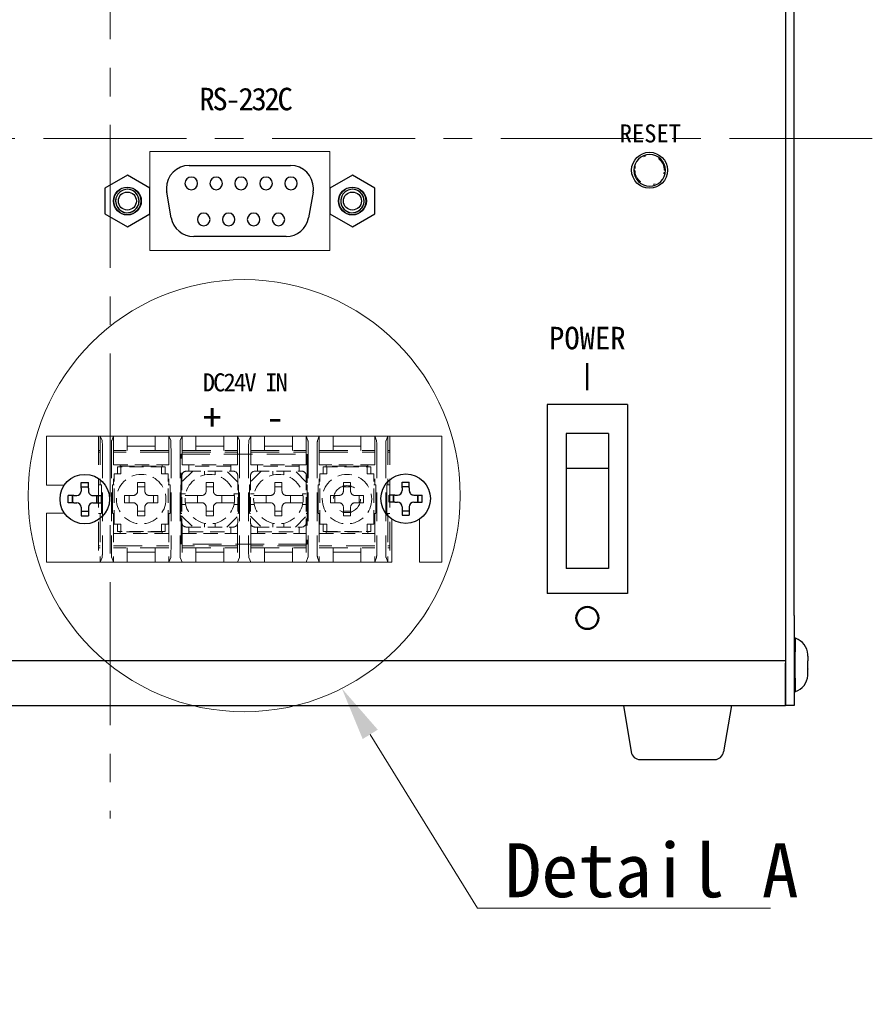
# Model space of a CAD drawing. Header units: millimetres. Extents: x -201 to 202, y 143 to 428.
# Tile 4 of 13: x -105 to -57, y 222 to 276. Entities that reach past the tile are written whole.
import ezdxf
from ezdxf import colors
from ezdxf.entities.mleader import LeaderData, LeaderLine
from ezdxf.math import Vec2, Vec3

# ---------------------------------------------------------------- set-up
doc = ezdxf.new("R2010")
doc.units = ezdxf.units.MM
doc.header["$LTSCALE"] = 0.25
for name, pattern in [('CENTER', [50.8, 31.75, -6.35, 6.35, -6.35]), ('DASHEDBIDOT', [12.4, 3, -3, 0.2, -3, 0.2, -3]), ('HIDDEN', [9.525, 6.35, -3.175])]:
    doc.linetypes.add(name, pattern=pattern)
doc.layers.add('AM_0 プロファイル（中）', color=7, linetype='Continuous')
for name, color, linetype, lineweight in [('CENTER', 1, 'CENTER', 9), ('DIMENSION', 6, 'Continuous', 9), ('DSB-7962CE', 7, 'Continuous', 20), ('EXT. HARNESS', 7, 'Continuous', 20), ('Layer000', 7, 'Continuous', 25), ('ML-40-3C-2P', 7, 'Continuous', 20), ('PANEL', 7, 'Continuous', 20), ('ROCKER SWICTH', 7, 'Continuous', 20), ('SILK', 7, 'Continuous', 15)]:
    doc.layers.add(name, color=color, linetype=linetype, lineweight=lineweight)
doc.styles.get("Standard").update_dxf_attribs({"font": 'arial.ttf'})
doc.styles.add('takachi1', font='msgothic.ttc', dxfattribs={"height": 2.5})
doc.styles.add('VS Standard', font='msgothic.ttc', dxfattribs={"height": 3})

msp = doc.modelspace()

# ---------------------------------------------------------------- linework, layer by layer
at = {"layer": 'AM_0 プロファイル（中）', "color": 3, "linetype": 'HIDDEN', "lineweight": 18}
for p, q in [((-100.1591, 253.3626), (-98.5541, 253.3626)), ((-100.1591, 253.3626), (-100.1591, 246.3626)), ((-100.0516, 253.3626), (-100.0516, 250.6626)), ((-99.9487, 253.1105), (-100.0516, 253.3626)), ((-99.4195, 253.1105), (-99.3166, 253.3626)), ((-99.3166, 253.3626), (-99.3166, 250.6626)), ((-98.5541, 252.5626), (-98.5541, 253.3626)), ((-97.0041, 253.3626), (-97.0041, 252.5626)), ((-97.0041, 253.3626), (-95.8741, 253.3626)), ((-96.2416, 253.3626), (-96.2416, 250.6626)), ((-96.1387, 253.1105), (-96.2416, 253.3626)), ((-94.7441, 253.3626), (-95.8741, 253.3626)), ((-95.6095, 253.1105), (-95.5066, 253.3626)), ((-95.5066, 253.3626), (-95.5066, 251.2407)), ((-94.7441, 253.3626), (-94.7441, 252.5626)), ((-93.1941, 252.5626), (-93.1941, 253.3626)), ((-92.0641, 253.3626), (-93.1941, 253.3626)), ((-92.4316, 253.3626), (-92.4316, 251.2407)), ((-92.3287, 253.1105), (-92.4316, 253.3626)), ((-90.9341, 253.3626), (-92.0641, 253.3626)), ((-91.7995, 253.1105), (-91.6966, 253.3626)), ((-91.6966, 253.3626), (-91.6966, 251.2407)), ((-90.9341, 253.3626), (-90.9341, 252.5626)), ((-89.3841, 252.5626), (-89.3841, 253.3626)), ((-88.2541, 253.3626), (-89.3841, 253.3626)), ((-88.6216, 253.3626), (-88.6216, 251.2407)), ((-88.5187, 253.1105), (-88.6216, 253.3626)), ((-87.1241, 253.3626), (-88.2541, 253.3626)), ((-87.9895, 253.1105), (-87.8866, 253.3626)), ((-87.8866, 253.3626), (-87.8866, 250.6626)), ((-87.1241, 253.3626), (-87.1241, 252.5626)), ((-85.5741, 252.5626), (-85.5741, 253.3626)), ((-83.9691, 253.3626), (-85.5741, 253.3626)), ((-84.8116, 253.3626), (-84.8116, 250.6626)), ((-84.7087, 253.1105), (-84.8116, 253.3626)), ((-84.1795, 253.1105), (-84.0766, 253.3626)), ((-84.0766, 253.3626), (-84.0766, 250.6626)), ((-83.9691, 253.3626), (-83.9691, 246.3626)), ((-97.0041, 252.8126), (-98.5541, 252.8126)), ((-94.7441, 252.8126), (-93.1941, 252.8126)), ((-90.9341, 252.8126), (-89.3841, 252.8126)), ((-87.1241, 252.8126), (-85.5741, 252.8126)), ((-100.0516, 252.5626), (-100.1591, 252.5626)), ((-100.0516, 252.4626), (-100.1591, 252.4626)), ((-99.9341, 252.6126), (-99.9341, 247.1126)), ((-99.4341, 252.6126), (-99.4341, 247.1126)), ((-96.2416, 252.5626), (-99.3166, 252.5626)), ((-96.2416, 252.4626), (-99.3166, 252.4626)), ((-96.1241, 252.6126), (-96.1241, 247.1126)), ((-95.6241, 252.6126), (-95.6241, 247.1126)), ((-95.5066, 252.5626), (-92.4316, 252.5626)), ((-95.5066, 252.4626), (-92.4316, 252.4626)), ((-92.3141, 252.6126), (-92.3141, 247.1126)), ((-91.8141, 252.6126), (-91.8141, 247.1126)), ((-91.6966, 252.5626), (-88.6216, 252.5626)), ((-91.6966, 252.4626), (-88.6216, 252.4626)), ((-88.5041, 252.6126), (-88.5041, 247.1126)), ((-88.0041, 252.6126), (-88.0041, 247.1126)), ((-87.8866, 252.5626), (-84.8116, 252.5626)), ((-87.8866, 252.4626), (-84.8116, 252.4626)), ((-84.6941, 252.6126), (-84.6941, 247.1126)), ((-84.1941, 252.6126), (-84.1941, 247.1126)), ((-84.0766, 252.5626), (-83.9691, 252.5626)), ((-84.0766, 252.4626), (-83.9691, 252.4626)), ((-100.1591, 250.6626), (-99.9891, 250.6626)), ((-99.9891, 250.6626), (-99.9891, 249.0626)), ((-99.2791, 250.6626), (-99.3791, 250.6626)), ((-99.3791, 250.6626), (-99.3791, 249.0626)), ((-96.2791, 250.6626), (-96.1791, 250.6626)), ((-96.1791, 250.6626), (-96.1791, 249.0626)), ((-95.5191, 250.6626), (-95.5691, 250.6626)), ((-95.5691, 250.6626), (-95.5691, 249.0626)), ((-92.4191, 250.6626), (-92.3691, 250.6626)), ((-92.3691, 250.6626), (-92.3691, 249.0626)), ((-91.7091, 250.6626), (-91.7591, 250.6626)), ((-91.7591, 250.6626), (-91.7591, 249.0626)), ((-88.6091, 250.6626), (-88.5591, 250.6626)), ((-88.5591, 250.6626), (-88.5591, 249.0626)), ((-87.8491, 250.6626), (-87.9491, 250.6626)), ((-87.9491, 250.6626), (-87.9491, 249.0626)), ((-84.8491, 250.6626), (-84.7491, 250.6626)), ((-84.7491, 250.6626), (-84.7491, 249.0626)), ((-83.9691, 250.6626), (-84.1391, 250.6626)), ((-84.1391, 250.6626), (-84.1391, 249.0626)), ((-99.9891, 249.0626), (-100.1591, 249.0626)), ((-100.0516, 249.0626), (-100.0516, 246.3626)), ((-99.3791, 249.0626), (-99.2791, 249.0626)), ((-99.3166, 249.0626), (-99.3166, 246.3626)), ((-96.1791, 249.0626), (-96.2791, 249.0626)), ((-96.2416, 249.0626), (-96.2416, 246.3626)), ((-95.5691, 249.0626), (-95.5191, 249.0626)), ((-92.3691, 249.0626), (-92.4191, 249.0626)), ((-91.7591, 249.0626), (-91.7091, 249.0626)), ((-88.5591, 249.0626), (-88.6091, 249.0626)), ((-87.9491, 249.0626), (-87.8491, 249.0626)), ((-87.8866, 249.0626), (-87.8866, 246.3626)), ((-84.7491, 249.0626), (-84.8491, 249.0626)), ((-84.8116, 249.0626), (-84.8116, 246.3626)), ((-84.1391, 249.0626), (-83.9691, 249.0626)), ((-84.0766, 249.0626), (-84.0766, 246.3626)), ((-95.5066, 248.4846), (-95.5066, 246.3626)), ((-92.4316, 248.4846), (-92.4316, 246.3626)), ((-91.6966, 248.4846), (-91.6966, 246.3626)), ((-88.6216, 248.4846), (-88.6216, 246.3626)), ((-100.0516, 247.2626), (-100.1591, 247.2626)), ((-99.3166, 247.2626), (-96.2416, 247.2626)), ((-92.4316, 247.2626), (-95.5066, 247.2626)), ((-88.6216, 247.2626), (-91.6966, 247.2626)), ((-84.8116, 247.2626), (-87.8866, 247.2626)), ((-84.0766, 247.2626), (-83.9691, 247.2626)), ((-100.1591, 247.1626), (-100.0516, 247.1626)), ((-96.2416, 247.1626), (-99.3166, 247.1626)), ((-98.5541, 247.1626), (-98.5541, 246.3626)), ((-97.0041, 246.9126), (-98.5541, 246.9126)), ((-97.0041, 246.3626), (-97.0041, 247.1626)), ((-95.5066, 247.1626), (-92.4316, 247.1626)), ((-94.7441, 246.3626), (-94.7441, 247.1626)), ((-94.7441, 246.9126), (-93.1941, 246.9126)), ((-93.1941, 247.1626), (-93.1941, 246.3626)), ((-91.6966, 247.1626), (-88.6216, 247.1626)), ((-90.9341, 246.3626), (-90.9341, 247.1626)), ((-90.9341, 246.9126), (-89.3841, 246.9126)), ((-89.3841, 247.1626), (-89.3841, 246.3626)), ((-87.8866, 247.1626), (-84.8116, 247.1626)), ((-87.1241, 246.3626), (-87.1241, 247.1626)), ((-87.1241, 246.9126), (-85.5741, 246.9126)), ((-85.5741, 247.1626), (-85.5741, 246.3626)), ((-83.9691, 247.1626), (-84.0766, 247.1626)), ((-98.5541, 246.3626), (-100.1591, 246.3626)), ((-99.9487, 246.6147), (-100.0516, 246.3626)), ((-99.4195, 246.6147), (-99.3166, 246.3626)), ((-95.8741, 246.3626), (-97.0041, 246.3626)), ((-96.1387, 246.6147), (-96.2416, 246.3626)), ((-95.8741, 246.3626), (-94.7441, 246.3626)), ((-95.6095, 246.6147), (-95.5066, 246.3626)), ((-93.1941, 246.3626), (-92.0641, 246.3626)), ((-92.3287, 246.6147), (-92.4316, 246.3626)), ((-92.0641, 246.3626), (-90.9341, 246.3626)), ((-91.7995, 246.6147), (-91.6966, 246.3626)), ((-89.3841, 246.3626), (-88.2541, 246.3626)), ((-88.5187, 246.6147), (-88.6216, 246.3626)), ((-88.2541, 246.3626), (-87.1241, 246.3626)), ((-87.9895, 246.6147), (-87.8866, 246.3626)), ((-85.5741, 246.3626), (-83.9691, 246.3626)), ((-84.7087, 246.6147), (-84.8116, 246.3626)), ((-84.1795, 246.6147), (-84.0766, 246.3626))]:
    msp.add_line(p, q, dxfattribs=at)
at = {"layer": 'AM_0 プロファイル（中）', "color": 3, "linetype": 'HIDDEN', "lineweight": 18, "ltscale": 0.5}
for p, q in [((-99.3166, 251.7751), (-96.2416, 251.7751)), ((-96.4541, 251.6626), (-99.1041, 251.6626)), ((-99.1041, 251.2626), (-99.1041, 251.6626)), ((-98.9416, 251.7751), (-98.9416, 251.6596)), ((-98.9416, 251.6876), (-96.6166, 251.6876)), ((-98.9041, 251.2626), (-98.9041, 251.6626)), ((-96.6541, 251.2626), (-96.6541, 251.6626)), ((-96.6166, 251.6664), (-96.6166, 251.7751)), ((-96.4541, 251.2626), (-96.4541, 251.6626)), ((-92.4316, 251.7751), (-95.5066, 251.7751)), ((-95.1316, 251.4091), (-95.1316, 251.7751)), ((-92.8066, 251.6876), (-95.1316, 251.6876)), ((-92.8066, 251.7751), (-92.8066, 251.4123)), ((-88.6216, 251.7751), (-91.6966, 251.7751)), ((-91.3216, 251.4091), (-91.3216, 251.7751)), ((-88.9966, 251.6876), (-91.3216, 251.6876)), ((-88.9966, 251.7751), (-88.9966, 251.4123)), ((-84.8116, 251.7751), (-87.8866, 251.7751)), ((-87.6741, 251.6626), (-85.0241, 251.6626)), ((-87.6741, 251.2626), (-87.6741, 251.6626)), ((-87.5116, 251.6664), (-87.5116, 251.7751)), ((-85.1866, 251.6876), (-87.5116, 251.6876)), ((-87.4741, 251.2626), (-87.4741, 251.6626)), ((-85.2241, 251.2626), (-85.2241, 251.6626)), ((-85.1866, 251.7751), (-85.1866, 251.6596)), ((-85.0241, 251.2626), (-85.0241, 251.6626)), ((-99.2791, 248.4626), (-99.2791, 251.2626)), ((-98.9041, 251.2626), (-99.2791, 251.2626)), ((-96.2791, 251.2626), (-96.6541, 251.2626)), ((-96.2791, 248.4626), (-96.2791, 251.2626)), ((-94.9191, 251.4126), (-95.5191, 250.8126)), ((-95.5191, 251.1626), (-95.5191, 248.5626)), ((-95.2691, 251.4126), (-92.6691, 251.4126)), ((-94.2691, 251.4126), (-94.2691, 251.2045)), ((-93.6691, 251.4126), (-93.6691, 251.2045)), ((-92.4191, 250.8126), (-93.0191, 251.4126)), ((-92.4191, 251.1626), (-92.4191, 248.5626)), ((-91.1091, 251.4126), (-91.7091, 250.8126)), ((-91.7091, 251.1626), (-91.7091, 248.5626)), ((-91.4591, 251.4126), (-88.8591, 251.4126)), ((-90.4591, 251.4126), (-90.4591, 251.2045)), ((-89.8591, 251.4126), (-89.8591, 251.2045)), ((-88.6091, 250.8126), (-89.2091, 251.4126)), ((-88.6091, 251.1626), (-88.6091, 248.5626)), ((-87.8491, 248.4626), (-87.8491, 251.2626)), ((-87.8491, 251.2626), (-87.4741, 251.2626)), ((-85.2241, 251.2626), (-84.8491, 251.2626)), ((-84.8491, 248.4626), (-84.8491, 251.2626)), ((-97.9791, 250.4626), (-97.9791, 250.7876)), ((-97.9791, 250.7876), (-97.5791, 250.7876)), ((-97.9791, 250.5376), (-97.5791, 250.5376)), ((-97.5791, 250.4626), (-97.5791, 250.7876)), ((-94.1691, 250.4626), (-94.1691, 250.7876)), ((-94.1691, 250.7876), (-93.7691, 250.7876)), ((-94.1691, 250.5376), (-93.7691, 250.5376)), ((-93.7691, 250.4626), (-93.7691, 250.7876)), ((-90.3591, 250.4626), (-90.3591, 250.7876)), ((-90.3591, 250.7876), (-89.9591, 250.7876)), ((-90.3591, 250.5376), (-89.9591, 250.5376)), ((-89.9591, 250.4626), (-89.9591, 250.7876)), ((-86.5491, 250.4626), (-86.5491, 250.7876)), ((-86.5491, 250.7876), (-86.1491, 250.7876)), ((-86.5491, 250.5376), (-86.1491, 250.5376)), ((-86.1491, 250.4626), (-86.1491, 250.7876)), ((-98.3791, 250.0626), (-98.7041, 250.0626)), ((-98.7041, 249.6626), (-98.7041, 250.0626)), ((-98.4541, 250.0626), (-98.4541, 249.6626)), ((-98.4541, 249.6626), (-98.4541, 250.0626)), ((-98.3791, 250.0626), (-98.2291, 250.0626)), ((-98.3791, 250.0626), (-98.2291, 250.0626)), ((-97.9791, 250.4626), (-97.9791, 250.3126)), ((-97.5791, 250.4626), (-97.5791, 250.3126)), ((-97.3291, 250.0626), (-97.1791, 250.0626)), ((-97.3291, 250.0626), (-97.1791, 250.0626)), ((-97.1791, 250.0626), (-96.8541, 250.0626)), ((-97.1041, 250.0626), (-97.1041, 249.6626)), ((-97.1041, 249.6626), (-97.1041, 250.0626)), ((-96.8541, 249.6626), (-96.8541, 250.0626)), ((-95.5191, 250.1626), (-95.311, 250.1626)), ((-94.5691, 250.0626), (-95.3295, 250.0626)), ((-94.6441, 250.0626), (-94.6441, 249.6626)), ((-94.5691, 250.0626), (-94.4191, 250.0626)), ((-94.1691, 250.4626), (-94.1691, 250.3126)), ((-93.7691, 250.4626), (-93.7691, 250.3126)), ((-93.5191, 250.0626), (-93.3691, 250.0626)), ((-93.3691, 250.0626), (-92.6087, 250.0626)), ((-93.2941, 250.0626), (-93.2941, 249.6626)), ((-92.4191, 250.1626), (-92.6272, 250.1626)), ((-91.7091, 250.1626), (-91.501, 250.1626)), ((-90.7591, 250.0626), (-91.5195, 250.0626)), ((-90.8341, 250.0626), (-90.8341, 249.6626)), ((-90.7591, 250.0626), (-90.6091, 250.0626)), ((-90.3591, 250.4626), (-90.3591, 250.3126)), ((-89.9591, 250.4626), (-89.9591, 250.3126)), ((-89.7091, 250.0626), (-89.5591, 250.0626)), ((-89.5591, 250.0626), (-88.7987, 250.0626)), ((-89.4841, 250.0626), (-89.4841, 249.6626)), ((-88.6091, 250.1626), (-88.8172, 250.1626)), ((-86.9491, 250.0626), (-87.2741, 250.0626)), ((-87.2741, 249.6626), (-87.2741, 250.0626)), ((-87.0241, 250.0626), (-87.0241, 249.6626)), ((-87.0241, 249.6626), (-87.0241, 250.0626)), ((-86.9491, 250.0626), (-86.7991, 250.0626)), ((-86.9491, 250.0626), (-86.7991, 250.0626)), ((-86.5491, 250.4626), (-86.5491, 250.3126)), ((-86.1491, 250.4626), (-86.1491, 250.3126)), ((-85.8991, 250.0626), (-85.7491, 250.0626)), ((-85.8991, 250.0626), (-85.7491, 250.0626)), ((-85.7491, 250.0626), (-85.4241, 250.0626)), ((-85.6741, 250.0626), (-85.6741, 249.6626)), ((-85.6741, 249.6626), (-85.6741, 250.0626)), ((-85.4241, 249.6626), (-85.4241, 250.0626)), ((-98.3791, 249.6626), (-98.7041, 249.6626)), ((-98.3791, 249.6626), (-98.2291, 249.6626)), ((-98.3791, 249.6626), (-98.2291, 249.6626)), ((-97.9791, 249.4126), (-97.9791, 249.2626)), ((-97.5791, 249.4126), (-97.5791, 249.2626)), ((-97.3291, 249.6626), (-97.1791, 249.6626)), ((-97.3291, 249.6626), (-97.1791, 249.6626)), ((-97.1791, 249.6626), (-96.8541, 249.6626)), ((-95.5191, 249.5626), (-95.311, 249.5626)), ((-94.5691, 249.6626), (-95.3295, 249.6626)), ((-94.5691, 249.6626), (-94.4191, 249.6626)), ((-94.1691, 249.4126), (-94.1691, 249.2626)), ((-93.7691, 249.4126), (-93.7691, 249.2626)), ((-93.5191, 249.6626), (-93.3691, 249.6626)), ((-93.3691, 249.6626), (-92.6087, 249.6626)), ((-92.4191, 249.5626), (-92.6272, 249.5626)), ((-91.7091, 249.5626), (-91.501, 249.5626)), ((-90.7591, 249.6626), (-91.5195, 249.6626)), ((-90.7591, 249.6626), (-90.6091, 249.6626)), ((-90.3591, 249.4126), (-90.3591, 249.2626)), ((-89.9591, 249.4126), (-89.9591, 249.2626)), ((-89.7091, 249.6626), (-89.5591, 249.6626)), ((-89.5591, 249.6626), (-88.7987, 249.6626)), ((-88.6091, 249.5626), (-88.8172, 249.5626)), ((-86.9491, 249.6626), (-87.2741, 249.6626)), ((-86.9491, 249.6626), (-86.7991, 249.6626)), ((-86.9491, 249.6626), (-86.7991, 249.6626)), ((-86.5491, 249.4126), (-86.5491, 249.2626)), ((-86.1491, 249.4126), (-86.1491, 249.2626)), ((-85.8991, 249.6626), (-85.7491, 249.6626)), ((-85.8991, 249.6626), (-85.7491, 249.6626)), ((-85.7491, 249.6626), (-85.4241, 249.6626)), ((-97.9791, 249.2626), (-97.9791, 248.9376)), ((-97.9791, 249.1876), (-97.5791, 249.1876)), ((-97.9791, 248.9376), (-97.5791, 248.9376)), ((-97.5791, 249.2626), (-97.5791, 248.9376)), ((-95.5191, 248.9126), (-94.9191, 248.3126)), ((-94.1691, 249.2626), (-94.1691, 248.9376)), ((-94.1691, 249.1876), (-93.7691, 249.1876)), ((-94.1691, 248.9376), (-93.7691, 248.9376)), ((-93.7691, 249.2626), (-93.7691, 248.9376)), ((-93.0191, 248.3126), (-92.4191, 248.9126)), ((-91.7091, 248.9126), (-91.1091, 248.3126)), ((-90.3591, 249.2626), (-90.3591, 248.9376)), ((-90.3591, 249.1876), (-89.9591, 249.1876)), ((-90.3591, 248.9376), (-89.9591, 248.9376)), ((-89.9591, 249.2626), (-89.9591, 248.9376)), ((-89.2091, 248.3126), (-88.6091, 248.9126)), ((-86.5491, 249.2626), (-86.5491, 248.9376)), ((-86.5491, 249.1876), (-86.1491, 249.1876)), ((-86.5491, 248.9376), (-86.1491, 248.9376)), ((-86.1491, 249.2626), (-86.1491, 248.9376)), ((-98.9041, 248.4626), (-99.2791, 248.4626)), ((-99.1041, 248.0626), (-99.1041, 248.4626)), ((-98.9041, 248.0626), (-98.9041, 248.4626)), ((-96.2791, 248.4626), (-96.6541, 248.4626)), ((-96.6541, 248.0626), (-96.6541, 248.4626)), ((-96.4541, 248.0626), (-96.4541, 248.4626)), ((-95.2691, 248.3126), (-92.6691, 248.3126)), ((-95.1316, 247.9501), (-95.1316, 248.3121)), ((-94.2691, 248.3126), (-94.2691, 248.5208)), ((-93.6691, 248.3126), (-93.6691, 248.5208)), ((-92.8066, 248.3121), (-92.8066, 247.9501)), ((-91.4591, 248.3126), (-88.8591, 248.3126)), ((-91.3216, 247.9501), (-91.3216, 248.3121)), ((-90.4591, 248.3126), (-90.4591, 248.5208)), ((-89.8591, 248.3126), (-89.8591, 248.5208)), ((-88.9966, 248.3121), (-88.9966, 247.9501)), ((-87.8491, 248.4626), (-87.4741, 248.4626)), ((-87.6741, 248.0626), (-87.6741, 248.4626)), ((-87.4741, 248.0626), (-87.4741, 248.4626)), ((-85.2241, 248.0626), (-85.2241, 248.4626)), ((-85.2241, 248.4626), (-84.8491, 248.4626)), ((-85.0241, 248.0626), (-85.0241, 248.4626)), ((-96.2416, 247.9501), (-99.3166, 247.9501)), ((-96.4541, 248.0626), (-99.1041, 248.0626)), ((-98.9416, 248.0607), (-98.9416, 247.9501)), ((-96.6166, 248.0376), (-98.9416, 248.0376)), ((-96.6166, 247.9501), (-96.6166, 248.0568)), ((-95.5066, 247.9501), (-92.4316, 247.9501)), ((-95.1316, 248.0376), (-92.8066, 248.0376)), ((-91.6966, 247.9501), (-88.6216, 247.9501)), ((-91.3216, 248.0376), (-88.9966, 248.0376)), ((-87.8866, 247.9501), (-84.8116, 247.9501)), ((-87.6741, 248.0626), (-85.0241, 248.0626)), ((-87.5116, 247.9501), (-87.5116, 248.0568)), ((-87.5116, 248.0376), (-85.1866, 248.0376)), ((-85.1866, 248.0607), (-85.1866, 247.9501))]:
    msp.add_line(p, q, dxfattribs=at)
at = {"layer": 'AM_0 プロファイル（中）', "ltscale": 0.5}
for p, q in [((-101.1141, 250.4626), (-101.1141, 250.7876)), ((-101.1141, 250.7876), (-100.7141, 250.7876)), ((-101.1141, 250.5376), (-100.7141, 250.5376)), ((-100.7141, 250.4626), (-100.7141, 250.7876)), ((-83.2891, 250.4876), (-83.2891, 250.8126)), ((-83.2891, 250.8126), (-82.8891, 250.8126)), ((-83.2891, 250.5626), (-82.8891, 250.5626)), ((-83.2891, 250.4876), (-83.2891, 250.3376)), ((-82.8891, 250.4876), (-82.8891, 250.8126)), ((-82.8891, 250.4876), (-82.8891, 250.3376)), ((-101.5141, 250.0626), (-101.8391, 250.0626)), ((-101.8391, 249.6626), (-101.8391, 250.0626)), ((-101.5891, 250.0626), (-101.5891, 249.6626)), ((-101.5891, 249.6626), (-101.5891, 250.0626)), ((-101.5141, 250.0626), (-101.3641, 250.0626)), ((-101.5141, 250.0626), (-101.3641, 250.0626)), ((-101.1141, 250.4626), (-101.1141, 250.3126)), ((-100.7141, 250.4626), (-100.7141, 250.3126)), ((-100.4641, 250.0626), (-100.3141, 250.0626)), ((-100.4641, 250.0626), (-100.3141, 250.0626)), ((-100.3141, 250.0626), (-99.9891, 250.0626)), ((-100.2391, 250.0626), (-100.2391, 249.6626)), ((-100.2391, 249.6626), (-100.2391, 250.0626)), ((-99.9891, 249.6626), (-99.9891, 250.0626)), ((-83.6891, 250.0876), (-84.0141, 250.0876)), ((-84.0141, 249.6876), (-84.0141, 250.0876)), ((-83.7641, 250.0876), (-83.7641, 249.6876)), ((-83.7641, 249.6876), (-83.7641, 250.0876)), ((-83.6891, 250.0876), (-83.5391, 250.0876)), ((-83.6891, 250.0876), (-83.5391, 250.0876)), ((-82.6391, 250.0876), (-82.4891, 250.0876)), ((-82.6391, 250.0876), (-82.4891, 250.0876)), ((-82.4891, 250.0876), (-82.1641, 250.0876)), ((-82.4141, 250.0876), (-82.4141, 249.6876)), ((-82.4141, 249.6876), (-82.4141, 250.0876)), ((-82.1641, 249.6876), (-82.1641, 250.0876)), ((-101.5141, 249.6626), (-101.8391, 249.6626)), ((-101.5141, 249.6626), (-101.3641, 249.6626)), ((-101.5141, 249.6626), (-101.3641, 249.6626)), ((-101.1141, 249.4126), (-101.1141, 249.2626)), ((-100.7141, 249.4126), (-100.7141, 249.2626)), ((-100.4641, 249.6626), (-100.3141, 249.6626)), ((-100.4641, 249.6626), (-100.3141, 249.6626)), ((-100.3141, 249.6626), (-99.9891, 249.6626)), ((-83.6891, 249.6876), (-84.0141, 249.6876)), ((-83.6891, 249.6876), (-83.5391, 249.6876)), ((-83.6891, 249.6876), (-83.5391, 249.6876)), ((-83.2891, 249.4376), (-83.2891, 249.2876)), ((-82.8891, 249.4376), (-82.8891, 249.2876)), ((-82.6391, 249.6876), (-82.4891, 249.6876)), ((-82.6391, 249.6876), (-82.4891, 249.6876)), ((-82.4891, 249.6876), (-82.1641, 249.6876)), ((-101.1141, 249.2626), (-101.1141, 248.9376)), ((-101.1141, 249.1876), (-100.7141, 249.1876)), ((-101.1141, 248.9376), (-100.7141, 248.9376)), ((-100.7141, 249.2626), (-100.7141, 248.9376)), ((-83.2891, 249.2876), (-83.2891, 248.9626)), ((-83.2891, 249.2126), (-82.8891, 249.2126)), ((-83.2891, 248.9626), (-82.8891, 248.9626)), ((-82.8891, 249.2876), (-82.8891, 248.9626))]:
    msp.add_line(p, q, dxfattribs=at)
for centre in [(-100.9141, 249.8626), (-83.0891, 249.8876)]:
    msp.add_circle(centre, 1.375, dxfattribs=at)
at = {"layer": 'AM_0 プロファイル（中）', "color": 3, "linetype": 'HIDDEN', "lineweight": 18, "ltscale": 0.5}
for centre in [(-97.7791, 249.8626), (-93.9691, 249.8626), (-90.1591, 249.8626), (-86.3491, 249.8626)]:
    msp.add_circle(centre, 1.375, dxfattribs=at)
for centre, start, end in [((-95.2691, 251.1626), 89.99998, 179.99996), ((-92.6691, 251.1626), 0, 89.99998), ((-91.4591, 251.1626), 89.99998, 179.99996), ((-88.8591, 251.1626), 0, 89.99998), ((-98.2291, 250.3126), 270.00002, 0), ((-97.3291, 250.3126), 179.99996, 270), ((-94.4191, 250.3126), 270.00002, 0), ((-93.5191, 250.3126), 179.99996, 270), ((-90.6091, 250.3126), 270.00002, 0), ((-89.7091, 250.3126), 179.99996, 270), ((-86.7991, 250.3126), 270.00002, 0), ((-85.8991, 250.3126), 179.99996, 270), ((-98.2291, 249.4126), 0, 89.99998), ((-97.3291, 249.4126), 89.99998, 179.99996), ((-94.4191, 249.4126), 0, 89.99998), ((-93.5191, 249.4126), 89.99998, 179.99996), ((-90.6091, 249.4126), 0, 89.99998), ((-89.7091, 249.4126), 89.99998, 179.99996), ((-86.7991, 249.4126), 0, 89.99998), ((-85.8991, 249.4126), 89.99998, 179.99996), ((-95.2691, 248.5626), 179.99996, 270), ((-92.6691, 248.5626), 270.00002, 0), ((-91.4591, 248.5626), 179.99996, 270), ((-88.8591, 248.5626), 270.00002, 0)]:
    msp.add_arc(centre, 0.25, start, end, dxfattribs=at)
at = {"layer": 'AM_0 プロファイル（中）', "ltscale": 0.5}
for centre, start, end in [((-101.3641, 250.3126), 270.00002, 0), ((-100.4641, 250.3126), 179.99996, 270), ((-83.5391, 250.3376), 270.00002, 0), ((-82.6391, 250.3376), 179.99996, 270), ((-101.3641, 249.4126), 0, 89.99998), ((-100.4641, 249.4126), 89.99998, 179.99996), ((-83.5391, 249.4376), 0, 89.99998), ((-82.6391, 249.4376), 89.99998, 179.99996)]:
    msp.add_arc(centre, 0.25, start, end, dxfattribs=at)
at = {"layer": 'AM_0 プロファイル（中）', "color": 3, "linetype": 'HIDDEN', "lineweight": 18, "extrusion": (0, 0, -1)}
for centre, major_axis in [((-99.9502, 252.6126), (0, -0.5)), ((-96.1402, 252.6126), (0, -0.5)), ((-92.3302, 252.6126), (0, -0.5)), ((-88.5202, 252.6126), (0, -0.5)), ((-84.7102, 252.6126), (0, -0.5)), ((-99.418, 247.1126), (0, 0.5)), ((-95.608, 247.1126), (0, 0.5)), ((-91.798, 247.1126), (0, 0.5)), ((-87.988, 247.1126), (0, 0.5)), ((-84.178, 247.1126), (0, 0.5))]:
    msp.add_ellipse(centre, major_axis=major_axis, ratio=0.0321918, start_param=3.2335323, end_param=4.712389, dxfattribs=at)
at = {"layer": 'AM_0 プロファイル（中）', "color": 3, "linetype": 'HIDDEN', "lineweight": 18}
for centre, major_axis in [((-99.418, 252.6126), (0, -0.5)), ((-95.608, 252.6126), (0, -0.5)), ((-91.798, 252.6126), (0, -0.5)), ((-87.988, 252.6126), (0, -0.5)), ((-84.178, 252.6126), (0, -0.5)), ((-99.9502, 247.1126), (0, 0.5)), ((-96.1402, 247.1126), (0, 0.5)), ((-92.3302, 247.1126), (0, 0.5)), ((-88.5202, 247.1126), (0, 0.5)), ((-84.7102, 247.1126), (0, 0.5))]:
    msp.add_ellipse(centre, major_axis=major_axis, ratio=0.0321918, start_param=3.2335323, end_param=4.712389, dxfattribs=at)
at = {"layer": 'CENTER'}
for p, q in [((-99.4991, 308.7462), (-99.4991, 232.1165)), ((-57.1702, 269.9006), (-142.0682, 269.9006))]:
    msp.add_line(p, q, dxfattribs=at)
at = {"layer": 'DIMENSION'}
msp.add_circle((-92.0585, 250.0535), 12, dxfattribs=at)
at = {"layer": 'DSB-7962CE', "linetype": 'Continuous', "lineweight": 25, "elevation": 0}
for points in [[(-97.2991, 267.1419), (-98.5491, 267.8636), (-99.7991, 267.1419), (-99.7991, 265.6986), (-98.5491, 264.9769), (-97.2991, 265.6986)], [(-84.7991, 267.142), (-86.0491, 267.8636), (-87.2991, 267.142), (-87.2991, 265.6986), (-86.0491, 264.9769), (-84.7991, 265.6986)]]:
    msp.add_lwpolyline(points, close=True, dxfattribs=at)
at = {"layer": 'DSB-7962CE', "linetype": 'Continuous', "lineweight": 25}
for centre in [(-98.5491, 266.4202), (-86.0491, 266.4203)]:
    msp.add_circle(centre, 0.5, dxfattribs=at)
for centre in [(-98.5491, 266.4202), (-86.0491, 266.4203)]:
    msp.add_arc(centre, 0.65, 171.52886, 90, dxfattribs=at)
at = {"layer": 'EXT. HARNESS', "linetype": 'Continuous', "lineweight": 25}
for centre in [(-98.5491, 266.4202), (-86.0491, 266.4203)]:
    msp.add_circle(centre, 0.775, dxfattribs=at)
at = {"layer": 'Layer000', "linetype": 'Continuous', "lineweight": 25}
for p, q in [((-61.9991, 299.9006), (-61.9991, 239.9006)), ((-61.5041, 243.4006), (-61.5041, 296.4006)), ((-95.1116, 268.3953), (-89.4816, 268.3953)), ((-96.1137, 265.4947), (-96.3623, 266.9047)), ((-88.2309, 266.9047), (-88.4795, 265.4947)), ((-89.7302, 264.4453), (-94.863, 264.4453)), ((-61.5041, 243.4006), (-61.5041, 239.9006)), ((-60.7551, 241.2278), (-60.7554, 241.2323)), ((-136.9991, 240.9006), (-61.9991, 240.9006)), ((-61.9991, 239.9006), (-61.9991, 240.7506)), ((-60.7579, 240.8685), (-60.7586, 240.877)), ((-60.7541, 241.1324), (-60.7541, 240.8736)), ((-60.758, 240.4288), (-60.7587, 240.4201)), ((-60.7541, 240.1688), (-60.7541, 240.4236)), ((-61.9991, 239.9006), (-61.9991, 238.4006)), ((-61.9991, 238.4006), (-61.9991, 239.9006)), ((-61.5041, 239.9006), (-61.5041, 238.4006)), ((-60.7556, 240.0645), (-60.7554, 240.069)), ((-136.9991, 238.4006), (-61.9991, 238.4006)), ((-70.9991, 238.4006), (-70.5687, 235.8184)), ((-64.9991, 238.4006), (-65.4295, 235.8184)), ((-61.5041, 238.4006), (-61.9991, 238.4006)), ((-70.0755, 235.4006), (-66.5511, 235.4006)), ((-66.5511, 235.4006), (-65.9227, 235.4006))]:
    msp.add_line(p, q, dxfattribs=at)
at = {"layer": 'Layer000', "linetype": 'DASHEDBIDOT', "lineweight": 18}
for p, q in [((-70.3535, 268.127), (-70.417, 268.127)), ((-68.6644, 268.127), (-68.7279, 268.127)), ((-61.4541, 240.6506), (-61.4541, 242.1337)), ((-61.4383, 242.1312), (-61.4383, 240.6506)), ((-60.7585, 241.2323), (-60.7552, 241.2282)), ((-61.4541, 240.6506), (-61.5041, 240.6506)), ((-61.4383, 240.6506), (-61.4541, 240.6506)), ((-61.4541, 240.6506), (-61.4541, 239.1674)), ((-61.4383, 239.17), (-61.4383, 240.6506))]:
    msp.add_line(p, q, dxfattribs=at)
at = {"layer": 'Layer000', "linetype": 'Continuous', "lineweight": 25}
msp.add_circle((-69.5407, 268.127), 1, dxfattribs=at)
for centre, radius, start, end in [((-69.5407, 268.127), 0.8763, 0, 180), ((-95.1116, 267.1253), 1.27, 90, 180), ((-89.4816, 267.1253), 1.27, 0, 90), ((-69.5407, 268.127), 0.8763, 180, 0), ((-95.0002, 267.3953), 0.35, 0, 180), ((-93.6152, 267.3953), 0.35, 0, 180), ((-92.2302, 267.3953), 0.35, 0, 180), ((-90.8452, 267.3953), 0.35, 0, 180), ((-89.4602, 267.3953), 0.35, 0, 180), ((-98.5491, 266.4203), 0.65, 357.62886, 177.62886), ((-95.1116, 267.1253), 1.27, 180, 190), ((-95.0002, 267.3953), 0.35, 180, 0), ((-93.6152, 267.3953), 0.35, 180, 0), ((-92.2302, 267.3953), 0.35, 180, 0), ((-90.8452, 267.3953), 0.35, 180, 0), ((-89.4602, 267.3953), 0.35, 180, 0), ((-89.4816, 267.1253), 1.27, 350, 0), ((-86.0491, 266.4203), 0.65, 357.62886, 177.62886), ((-86.0491, 266.4203), 0.65, 357.62886, 177.62886), ((-98.5491, 266.4203), 0.65, 177.62886, 357.62886), ((-86.0491, 266.4203), 0.65, 177.62886, 357.62886), ((-86.0491, 266.4203), 0.65, 177.62886, 357.62886), ((-94.863, 265.7153), 1.27, 190, 270), ((-94.3077, 265.3953), 0.35, 0, 180), ((-94.3077, 265.3953), 0.35, 180, 0), ((-92.9227, 265.3953), 0.35, 0, 180), ((-92.9227, 265.3953), 0.35, 180, 0), ((-91.5377, 265.3953), 0.35, 0, 180), ((-91.5377, 265.3953), 0.35, 180, 0), ((-90.1527, 265.3953), 0.35, 0, 180), ((-90.1527, 265.3953), 0.35, 180, 0), ((-89.7302, 265.7153), 1.27, 270, 350), ((-61.4541, 242.0837), 0.05, 90, 180.10402), ((-61.4541, 242.0837), 0.05, 71.58879, 90), ((-61.7541, 241.1823), 1, 2.90697, 71.59156), ((-61.8924, 241.1328), 1.1383, 359.97672, 5.0117), ((-68.8633, 240.651), 8.1083, 358.43025, 1.53675), ((-60.8541, 240.8736), 0.1, 356.90543, 0), ((-61.8912, 240.1683), 1.1371, 354.77491, 0.02494), ((-60.8541, 240.4236), 0.1, 0, 3.11837), ((-61.7541, 240.1188), 1, 288.4101, 356.84282), ((-61.4541, 239.2174), 0.05, 180, 270), ((-61.4541, 239.2174), 0.05, 270, 288.43854), ((-70.0755, 235.9006), 0.5, 189.47423, 270.00558), ((-65.9227, 235.9006), 0.5, 270.00009, 350.53405)]:
    msp.add_arc(centre, radius, start, end, dxfattribs=at)
at = {"layer": 'Layer000', "linetype": 'DASHEDBIDOT', "lineweight": 18}
for centre, radius, start, end in [((-69.5407, 268.127), 0.8128, 0, 180), ((-69.5407, 268.127), 0.8128, 180, 0), ((-66.7432, 240.6253), 5.988, 358.03569, 0.2415), ((-66.827, 240.675), 6.0718, 359.76968, 1.90691), ((-60.759, 240.8718), 0.0052, 19.87016, 85.35424), ((-60.7592, 240.4254), 0.00537, 274.55153, 340.13358)]:
    msp.add_arc(centre, radius, start, end, dxfattribs=at)
at = {"layer": 'ML-40-3C-2P'}
for p, q in [((-103.0391, 250.6376), (-102.0499, 250.6376)), ((-103.0391, 249.0876), (-102.0499, 249.0876)), ((-83.8641, 246.3626), (-83.8641, 248.7518)), ((-82.3141, 246.3626), (-82.3141, 248.7518)), ((-81.0891, 246.3626), (-82.3141, 246.3626))]:
    msp.add_line(p, q, dxfattribs=at)
for points in [[(-103.0391, 250.6376), (-103.0391, 253.3626), (-81.0891, 253.3626), (-81.0891, 246.3626), (-82.3141, 246.3626)], [(-83.8641, 246.3626), (-103.0391, 246.3626), (-103.0391, 249.0876)]]:
    msp.add_lwpolyline(points, dxfattribs=at)
at = {"layer": 'PANEL', "elevation": 0}
msp.add_lwpolyline([(-87.2991, 269.1703), (-87.2991, 263.6703), (-97.2991, 263.6703), (-97.2991, 269.1703)], close=True, dxfattribs=at)
at = {"layer": 'PANEL', "color": 3, "linetype": 'HIDDEN', "lineweight": 18, "elevation": 0}
msp.add_lwpolyline([(-95.5641, 252.3626), (-88.5641, 252.3626), (-88.5641, 247.3626), (-95.5641, 247.3626)], close=True, dxfattribs=at)
at = {"layer": 'PANEL'}
for centre in [(-98.5491, 266.4202), (-98.5491, 266.4202), (-86.0491, 266.4203), (-86.0491, 266.4203)]:
    msp.add_circle(centre, 0.75, dxfattribs=at)
at = {"layer": 'PANEL', "color": 3, "linetype": 'HIDDEN', "lineweight": 18}
msp.add_circle((-86.3491, 249.8626), 0.75, dxfattribs=at)
at = {"layer": 'ROCKER SWICTH', "linetype": 'Continuous', "lineweight": 25}
for p, q in [((-70.7745, 255.1126), (-75.2245, 255.1126)), ((-71.8245, 253.5126), (-74.1745, 253.5126)), ((-71.8245, 251.5718), (-74.1745, 251.5718)), ((-71.8245, 246.0076), (-74.1745, 246.0076)), ((-70.7745, 244.6126), (-75.2245, 244.6126))]:
    msp.add_line(p, q, dxfattribs=at)
at = {"layer": 'ROCKER SWICTH', "linetype": 'Continuous', "lineweight": 25, "extrusion": (-1, 6.12323e-17, 0)}
for p, q in [((-75.2245, 255.1126), (-75.2245, 244.6126)), ((-70.7745, 255.1126), (-70.7745, 244.6126)), ((-74.1745, 253.5126), (-74.1745, 251.5718)), ((-71.8245, 253.5126), (-71.8245, 251.5718)), ((-74.1745, 251.5718), (-74.1745, 246.0076)), ((-71.8245, 251.5718), (-71.8245, 246.0076))]:
    msp.add_line(p, q, dxfattribs=at)
at = {"layer": 'SILK', "lineweight": 50}
msp.add_line((-72.9995, 257.4126), (-72.9995, 255.9126), dxfattribs=at)
msp.add_circle((-72.9995, 243.2609), 0.6117, dxfattribs=at)

# ---------------------------------------------------------------- texts
at = {"layer": 'SILK', "style": 'takachi1'}
for s, insert, char_height, width, attachment_point in [('\\T0.8;RS-232C', (-92.0167, 271.4395), 1.25, 11.309801, 8), ('RESET', (-69.498, 269.6581), 1, 5.869905, 8), ('POWER', (-72.9995, 258.1636), 1.25, 5.869905, 8), ('\\T0.8;DC24V IN', (-92.0491, 256.3407), 1, 11.80897, 5)]:
    msp.add_mtext(s, dxfattribs=dict(at, insert=insert, char_height=char_height, width=width, attachment_point=attachment_point))
at = {"layer": 'SILK', "char_height": 1.5, "width": 0.372586, "attachment_point": 8}
for s, insert in [('\\fＭＳ ゴシック|b0|i0|c128;+', (-93.8371, 253.6583)), ('\\fＭＳ ゴシック|b0|i0|c128;-', (-90.3371, 253.6583))]:
    msp.add_mtext(s, dxfattribs=dict(at, insert=insert))

# ---------------------------------------------------------------- leaders
at = {"layer": 'DIMENSION'}
ml = msp.add_multileader_mtext('Standard', dxfattribs=at)
ml.set_content('Detail A', color=256, style='VS Standard')
ml.set_leader_properties(color=256, linetype='ByLayer', lineweight=-1)
ml.build(insert=Vec2(0, 0))
ml.multileader.update_dxf_attribs({"has_dogleg": 0, "text_left_attachment_type": 6, "text_right_attachment_type": 6, "dogleg_length": 0, "arrow_head_size": 3})
ctx = ml.context
ctx.base_point, ctx.char_height, ctx.arrow_head_size, ctx.landing_gap_size, ctx.plane_origin = Vec3(-79.0918, 227.1505), 3, 3, 1.5, Vec3(124.7105, 235.0041)
ctx.left_attachment, ctx.right_attachment = 6, 6
notes = []
notes.append((ctx, [(0, (1, 1, 0), (-80.5918, 227.1505), (1, 0), 1.5, [(0, [(-86.6361, 239.3485)], 0, [])])]))
ctx.mtext.insert, ctx.mtext.flow_direction = Vec3(-77.5918, 230.7505), 5
for ctx, leaders in notes:
    for number, flags, end, landing, length, lines in leaders:
        leader = LeaderData()
        leader.index, (leader.has_last_leader_line, leader.has_dogleg_vector, leader.attachment_direction) = number, flags
        leader.last_leader_point, leader.dogleg_vector, leader.dogleg_length = Vec3(end), Vec3(landing), length
        for number, points, colour, breaks in lines:
            line = LeaderLine()
            line.index, line.vertices, line.color, line.breaks = number, Vec3.list(points), colors.encode_raw_color(colour), breaks
            leader.lines.append(line)
        ctx.leaders.append(leader)

doc.saveas('drawing.dxf')
